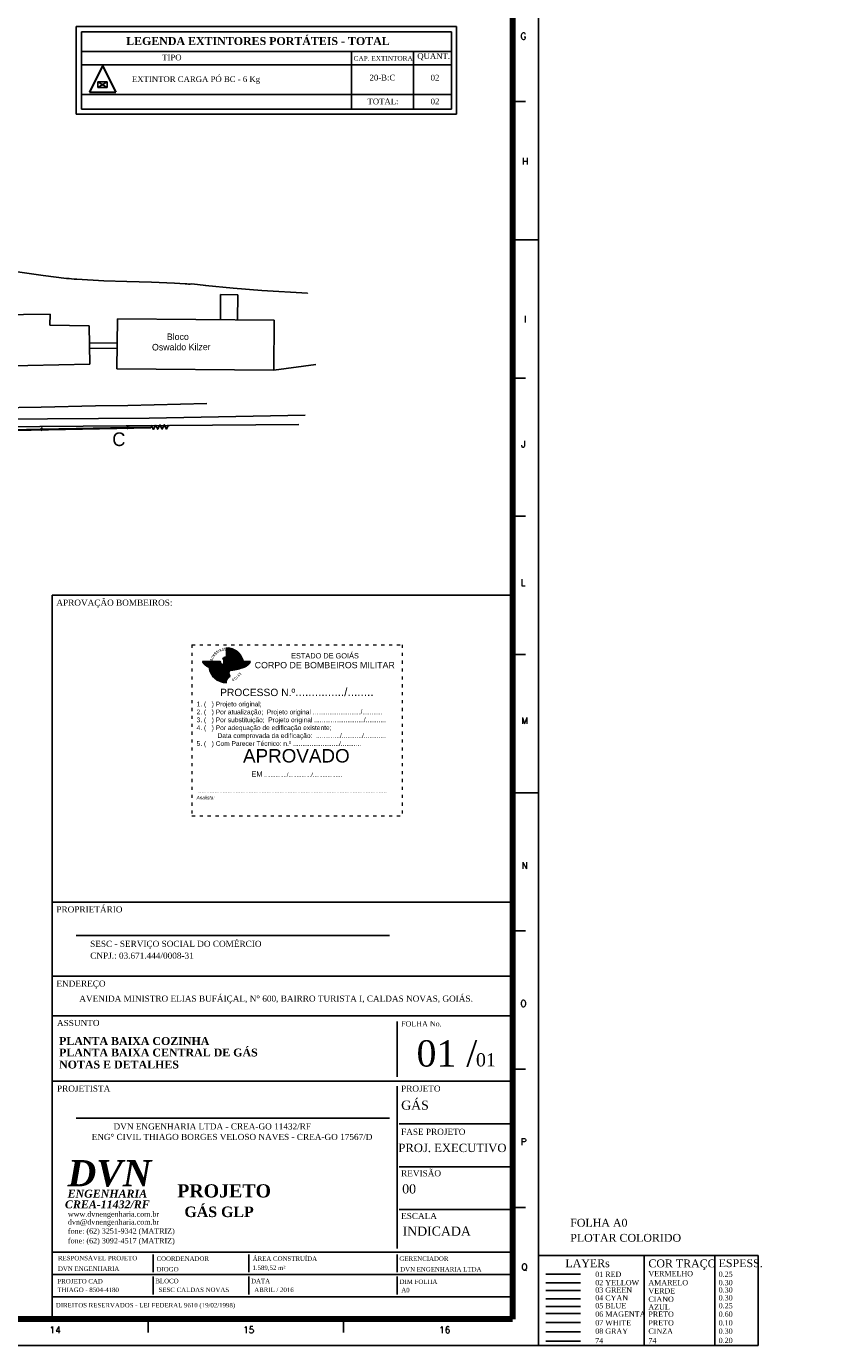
# Model space of a CAD drawing. Header units: millimetres. Extents: x 4 to 3534, y 14 to 98.
# Tile 158 of 161: x 103 to 133, y 14 to 64. Entities that reach past the tile are written whole.
import ezdxf

# ---------------------------------------------------------------- set-up
doc = ezdxf.new("R2010")
doc.units = ezdxf.units.MM
doc.header["$MEASUREMENT"] = 0
doc.linetypes.add('ACAD_ISO03W100', pattern=[30, 12, -18])
for name, color, linetype in [('224', 1, 'Continuous'), ('229', 3, 'Continuous'), ('250', 4, 'Continuous'), ('5', 5, 'Continuous'), ('AMARELO CHANCELA BOMBEIRO', 50, 'Continuous'), ('CARIMBO', 5, 'Continuous'), ('CONST', 2, 'Continuous'), ('CONTORNO CHANCELA BOMBEIRO', 7, 'Continuous'), ('LIMITE', 5, 'Continuous'), ('Margem', 4, 'Continuous'), ('MFIO', 3, 'Continuous'), ('POSTSIMBOL', 7, 'Continuous'), ('REDEELE', 6, 'Continuous'), ('Selo', 2, 'Continuous'), ('TEXTO', 7, 'Continuous'), ('TEXTO CARIMBO', 7, 'Continuous'), ('TEXTO_CARIMBO', 7, 'Continuous')]:
    doc.layers.add(name, color=color, linetype=linetype)
for name, color, linetype, lineweight in [('LARANJA CHANCELA BOMBEIRO', 40, 'Continuous', 9), ('Simbolos', 1, 'Continuous', 30), ('Textos', 7, 'Continuous', 5), ('VERMELHO CHANCELA BOMBEIRO', 12, 'Continuous', 9)]:
    doc.layers.add(name, color=color, linetype=linetype, lineweight=lineweight)
doc.styles.add('BOMBEIROS', font='swisseb.ttf', dxfattribs={"width": 0.7})
doc.styles.add('ROMANS', font='ROMANS')
doc.styles.add('StylusBT', font='stylu.ttf')
doc.styles.add('TimesNewRoman', font='times.ttf')
doc.styles.add('TimesNewRomanN', font='timesbd.ttf')
doc.styles.add('TimesNewRomanNI', font='timesbi.ttf')
doc.styles.add('txt', font='txt')
pattern_1 = [(135, (106.042935, 35.94968), (-0.006735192, -0.006735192), [])]

msp = doc.modelspace()

# ---------------------------------------------------------------- hatches: boundary and pattern name
at = {"layer": 'AMARELO CHANCELA BOMBEIRO'}
h = msp.add_hatch(dxfattribs=at)
h.set_pattern_fill('ANSI31', color=2, scale=0.003, angle=90, style=0)
h.set_pattern_definition(pattern_1)
h.paths.add_polyline_path([(110.90032, 40.76213), (110.89868, 40.74244), (110.99139, 40.72261), (110.99733, 40.76318)])
h.paths.add_polyline_path([(110.99432, 40.71672), (111.01102, 40.71411), (111.01906, 40.76558), (111.00236, 40.76819)])
h.paths.add_polyline_path([(111.43977, 40.29625), (111.48678, 40.29625, 0.28566539), (111.02369, 40.75956), (111.01495, 40.71468, -0.2798626)])
h = msp.add_hatch(dxfattribs=at)
h.set_pattern_fill('ANSI31', color=2, scale=0.003, angle=90, style=0)
h.set_pattern_definition(pattern_1)
h.paths.add_polyline_path([(110.74142, 39.55198), (110.75016, 39.59686, -0.29632388), (110.31832, 40.04985), (110.31175, 40.05187), (110.29075, 40.05869), (110.26931, 40.06602, 0.30811588)])
h.paths.add_polyline_path([(110.74629, 39.54716), (110.76299, 39.54455), (110.77102, 39.59602), (110.75432, 39.59863)])
h.paths.add_polyline_path([(110.76802, 39.54956), (110.86502, 39.55061), (110.86667, 39.57031), (110.77395, 39.59013)])
at = {"layer": 'LARANJA CHANCELA BOMBEIRO'}
h = msp.add_hatch(dxfattribs=at)
h.set_pattern_fill('ANSI31', color=3, scale=0.003, style=0)
h.set_pattern_definition([(45, (106.042935, 35.94968), (-0.006735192, 0.006735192), [])])
h.paths.add_polyline_path([(111.71011, 40.17112), (111.72091, 40.18089), (111.73091, 40.19108), (111.74013, 40.20174), (111.7487, 40.21295), (111.75681, 40.22478), (111.76463, 40.23733), (111.77234, 40.25066), (111.78009, 40.26488), (111.78808, 40.28004), (111.79648, 40.29625), (111.1217, 40.29625), (111.11444, 40.27527), (111.11444, 40.24865), (111.10313, 40.22041), (111.08133, 40.20024), (111.03934, 40.18814), (110.99977, 40.1825), (110.97801, 40.1825), (110.96513, 40.2254), (110.95145, 40.27097), (110.94537, 40.32108), (110.9408, 40.37728), (110.94537, 40.4198), (110.96057, 40.45473), (110.98914, 40.49229), (110.93827, 40.47938), (110.86076, 40.47293), (110.81392, 40.46083), (110.79535, 40.44227), (110.75901, 40.42775), (110.73398, 40.39387), (110.75821, 40.3979), (110.77516, 40.38419), (110.78243, 40.35837), (110.78566, 40.32771), (110.78647, 40.29141), (110.78405, 40.2543), (110.77839, 40.21557), (110.77355, 40.1825), (110.73398, 40.18814), (110.69199, 40.20024), (110.67019, 40.22041), (110.65889, 40.24865), (110.65889, 40.27527), (110.65162, 40.29625), (109.97685, 40.29625), (109.98524, 40.28004), (109.99323, 40.26488), (110.00099, 40.25066), (110.00869, 40.23733), (110.01651, 40.22478), (110.02462, 40.21295), (110.0332, 40.20174), (110.04241, 40.19108), (110.05241, 40.18089), (110.06321, 40.17112), (110.0748, 40.16173), (110.08717, 40.15267), (110.1003, 40.14391), (110.11418, 40.13539), (110.12881, 40.12707), (110.14415, 40.11892), (110.16021, 40.1109), (110.17697, 40.103), (110.19439, 40.09524), (110.21246, 40.08762), (110.23115, 40.08014), (110.25044, 40.07283), (110.27032, 40.06567), (110.29075, 40.05869), (110.31175, 40.05187), (110.33344, 40.04519), (110.35598, 40.03859), (110.37952, 40.03202), (110.40422, 40.02543), (110.43024, 40.01879), (110.45773, 40.01203), (110.48685, 40.00511), (110.51769, 39.99803), (110.55009, 39.99097), (110.58384, 39.98415), (110.61869, 39.97781), (110.65444, 39.97216), (110.69086, 39.96744), (110.72773, 39.96387), (110.76481, 39.96168), (110.81431, 39.86657), (110.75339, 39.73722), (110.77232, 39.71669), (110.83989, 39.83312), (110.78465, 39.70332), (110.80689, 39.67919), (110.85665, 39.79963), (110.81605, 39.66925), (110.84312, 39.63989), (110.87173, 39.76224), (110.85605, 39.62587), (110.88666, 39.59266), (110.91728, 39.62587), (110.90159, 39.76224), (110.9302, 39.63989), (110.95727, 39.66925), (110.91667, 39.79963), (110.96644, 39.67919), (110.98868, 39.70332), (110.93343, 39.83312), (111.001, 39.71669), (111.01993, 39.73722), (110.95901, 39.86657), (111.00851, 39.96168), (111.0456, 39.96387), (111.08246, 39.96744), (111.11888, 39.97216), (111.15463, 39.97781), (111.18949, 39.98415), (111.22323, 39.99097), (111.25563, 39.99803), (111.28647, 40.00511), (111.31559, 40.01203), (111.34308, 40.01879), (111.3691, 40.02543), (111.3938, 40.03202), (111.41735, 40.03859), (111.43988, 40.04519), (111.46157, 40.05187), (111.48257, 40.05869), (111.503, 40.06567), (111.52288, 40.07283), (111.54217, 40.08014), (111.56087, 40.08762), (111.57894, 40.09524), (111.59636, 40.103), (111.61311, 40.1109), (111.62917, 40.11892), (111.64452, 40.12707), (111.65914, 40.13539), (111.67302, 40.14391), (111.68615, 40.15267), (111.69852, 40.16173)])
at = {"layer": 'POSTSIMBOL', "linetype": 'Continuous'}
h = msp.add_hatch(dxfattribs=at)
h.set_pattern_fill('ANSI31', color=5, scale=0.464508, style=0)
h.paths.add_polyline_path([(103.92188, 49.13783), (103.92164, 49.14333), (103.92092, 49.14878), (103.91973, 49.15416), (103.91808, 49.15941), (103.91597, 49.1645), (103.91343, 49.16938), (103.91047, 49.17402), (103.90712, 49.17839), (103.9034, 49.18245), (103.89934, 49.18617), (103.89497, 49.18952), (103.89033, 49.19248), (103.88545, 49.19502), (103.88036, 49.19712), (103.87511, 49.19878), (103.86974, 49.19997), (103.86428, 49.20069), (103.85878, 49.20093), (103.85328, 49.20069), (103.84782, 49.19997), (103.84245, 49.19878), (103.8372, 49.19713), (103.83211, 49.19502), (103.82723, 49.19248), (103.82258, 49.18952), (103.81822, 49.18617), (103.81416, 49.18245), (103.81044, 49.17839), (103.80709, 49.17402), (103.80413, 49.16938), (103.80159, 49.1645), (103.79948, 49.15941), (103.79783, 49.15416), (103.79663, 49.14879), (103.79592, 49.14333), (103.79568, 49.13783), (103.79568, 49.13783), (103.79592, 49.13233), (103.79663, 49.12687), (103.79783, 49.12149), (103.79948, 49.11624), (103.80159, 49.11116), (103.80413, 49.10628), (103.80709, 49.10163), (103.81044, 49.09727), (103.81416, 49.09321), (103.81822, 49.08949), (103.82258, 49.08614), (103.82723, 49.08318), (103.83211, 49.08064), (103.8372, 49.07853), (103.84245, 49.07687), (103.84782, 49.07568), (103.85328, 49.07496), (103.85878, 49.07472), (103.86428, 49.07496), (103.86974, 49.07568), (103.87511, 49.07687), (103.88036, 49.07853), (103.88545, 49.08064), (103.89033, 49.08318), (103.89497, 49.08614), (103.89934, 49.08949), (103.9034, 49.09321), (103.90712, 49.09726), (103.91047, 49.10163), (103.91343, 49.10627), (103.91597, 49.11116), (103.91808, 49.11624), (103.91973, 49.12149), (103.92092, 49.12687), (103.92164, 49.13233), (103.92188, 49.13783)])
h = msp.add_hatch(dxfattribs=at)
h.set_pattern_fill('ANSI31', color=5, scale=0.464508, style=0)
h.paths.add_polyline_path([(107.20218, 49.19817), (107.20194, 49.20367), (107.20122, 49.20913), (107.20003, 49.2145), (107.19838, 49.21975), (107.19627, 49.22484), (107.19373, 49.22972), (107.19077, 49.23436), (107.18742, 49.23873), (107.1837, 49.24279), (107.17964, 49.24651), (107.17527, 49.24986), (107.17063, 49.25282), (107.16575, 49.25536), (107.16066, 49.25747), (107.15541, 49.25912), (107.15004, 49.26031), (107.14458, 49.26103), (107.13908, 49.26127), (107.13358, 49.26103), (107.12812, 49.26031), (107.12275, 49.25912), (107.1175, 49.25747), (107.11241, 49.25536), (107.10753, 49.25282), (107.10288, 49.24986), (107.09852, 49.24651), (107.09446, 49.24279), (107.09074, 49.23873), (107.08739, 49.23436), (107.08443, 49.22972), (107.08189, 49.22484), (107.07978, 49.21975), (107.07813, 49.2145), (107.07693, 49.20913), (107.07622, 49.20367), (107.07598, 49.19817), (107.07598, 49.19817), (107.07622, 49.19267), (107.07693, 49.18721), (107.07813, 49.18184), (107.07978, 49.17659), (107.08189, 49.1715), (107.08443, 49.16662), (107.08739, 49.16197), (107.09074, 49.15761), (107.09446, 49.15355), (107.09852, 49.14983), (107.10288, 49.14648), (107.10753, 49.14352), (107.11241, 49.14098), (107.1175, 49.13887), (107.12275, 49.13722), (107.12812, 49.13602), (107.13358, 49.13531), (107.13908, 49.13507), (107.14458, 49.13531), (107.15004, 49.13602), (107.15541, 49.13722), (107.16066, 49.13887), (107.16575, 49.14098), (107.17063, 49.14352), (107.17527, 49.14648), (107.17964, 49.14983), (107.1837, 49.15355), (107.18742, 49.15761), (107.19077, 49.16197), (107.19373, 49.16662), (107.19627, 49.1715), (107.19838, 49.17658), (107.20003, 49.18184), (107.20122, 49.18721), (107.20194, 49.19267), (107.20218, 49.19817)])
at = {"layer": 'VERMELHO CHANCELA BOMBEIRO'}
h = msp.add_hatch(dxfattribs=at)
h.set_pattern_fill('ANSI31', color=1, scale=0.003, angle=90, style=0)
h.set_pattern_definition(pattern_1)
h.paths.add_polyline_path([(110.98914, 40.49229), (110.96057, 40.45473), (110.94537, 40.4198), (110.9408, 40.37728), (110.94537, 40.32108), (110.95145, 40.27097), (110.96513, 40.2254), (110.97801, 40.1825), (110.99977, 40.1825), (111.03934, 40.18814), (111.08133, 40.20024), (111.10313, 40.22041), (111.11444, 40.24865), (111.11444, 40.27527), (111.1217, 40.29625), (111.43977, 40.29625, 0.2798626), (111.01495, 40.71468), (111.02369, 40.75956, -0.28566539), (111.48678, 40.29625), (111.53361, 40.29625, 0.35159063), (110.88666, 40.82145), (110.88666, 40.47509), (110.93827, 40.47938)])
h.paths.add_polyline_path([(111.01102, 40.71411), (110.99432, 40.71672), (111.00236, 40.76819), (111.01906, 40.76558)], flags=16)
h.paths.add_polyline_path([(110.99139, 40.72261), (110.89868, 40.74244), (110.90032, 40.76213), (110.99733, 40.76318)], flags=16)
h.paths.add_polyline_path([(110.75016, 39.59686), (110.74142, 39.55198, -0.30812455), (110.2693, 40.06604), (110.25044, 40.07283), (110.23115, 40.08014), (110.22094, 40.08422, 0.38468846), (110.88666, 39.48995), (110.88666, 39.59266), (110.85605, 39.62587), (110.87173, 39.76224), (110.84312, 39.63989), (110.81605, 39.66925), (110.85665, 39.79963), (110.80689, 39.67919), (110.78465, 39.70332), (110.83989, 39.83312), (110.77232, 39.71669), (110.75339, 39.73722), (110.81431, 39.86657), (110.76481, 39.96168), (110.72773, 39.96387), (110.69086, 39.96744), (110.65444, 39.97216), (110.61869, 39.97781), (110.58384, 39.98415), (110.55009, 39.99097), (110.51769, 39.99803), (110.48685, 40.00511), (110.45773, 40.01203), (110.43024, 40.01879), (110.40422, 40.02543), (110.37952, 40.03202), (110.35598, 40.03859), (110.33344, 40.04519), (110.31832, 40.04985, 0.29632388)])
h.paths.add_polyline_path([(110.75432, 39.59863), (110.77102, 39.59602), (110.76299, 39.54455), (110.74629, 39.54716)], flags=16)
h.paths.add_polyline_path([(110.77395, 39.59013), (110.86667, 39.57031), (110.86502, 39.55061), (110.76802, 39.54956)], flags=16)

# ---------------------------------------------------------------- linework, layer by layer
for p, q in [((119.63729, 64.44653), (105.17087, 64.44653)), ((105.17087, 64.44653), (105.17087, 61.1081)), ((105.37087, 64.24653), (105.37087, 61.3081)), ((119.43728, 64.24653), (105.37087, 64.24653)), ((119.43728, 64.24653), (119.43719, 61.3081)), ((119.63729, 64.44653), (119.63723, 61.1081)), ((119.43727, 63.48954), (105.37087, 63.48954)), ((115.6379, 63.48954), (115.63791, 61.3081)), ((118.00114, 63.48954), (118.00141, 61.3081)), ((105.37087, 62.98488), (119.43727, 62.98488)), ((105.37087, 61.85449), (119.43726, 61.85449)), ((105.37087, 61.3081), (119.43719, 61.3081)), ((105.17087, 61.1081), (119.63723, 61.1081)), ((124.34734, 15.16553), (123.02745, 15.16553))]:
    msp.add_line(p, q)
at = {"color": 1}
for p, q in [((105.99872, 62.34254), (105.99872, 62.12254)), ((105.99872, 62.34254), (106.35506, 62.34254)), ((106.35506, 62.34254), (105.99872, 62.12254)), ((106.35506, 62.12254), (105.99872, 62.34254)), ((106.35506, 62.34254), (106.35506, 62.12254)), ((105.99872, 62.12254), (106.35506, 62.12254)), ((124.34734, 17.00577), (123.02745, 17.00577))]:
    msp.add_line(p, q, dxfattribs=at)
at = {"color": 6}
for p, q in [((104.25721, 42.81659), (104.25721, 15.28305)), ((121.75721, 42.81659), (104.25721, 42.81659)), ((121.75721, 31.14705), (104.25721, 31.14705)), ((121.75721, 28.33077), (104.25721, 28.33077)), ((121.75721, 26.83005), (104.25721, 26.83005)), ((117.38121, 26.61405), (117.38121, 24.50605)), ((121.75721, 24.33605), (104.25721, 24.33605)), ((117.38121, 24.15205), (117.38121, 17.97205)), ((121.75721, 22.71105), (117.45621, 22.71105)), ((121.75721, 21.08605), (117.45621, 21.08605)), ((121.75721, 19.46105), (117.45621, 19.46105)), ((121.75721, 17.83605), (104.25721, 17.83605)), ((108.10303, 17.75105), (108.10303, 17.07005)), ((111.74203, 17.75105), (111.74203, 17.07005)), ((117.38121, 17.75105), (117.38121, 17.07005)), ((121.75721, 16.98505), (104.25721, 16.98505)), ((108.10303, 16.91005), (108.10303, 16.22905)), ((111.74203, 16.91005), (111.74203, 16.22905)), ((117.37921, 16.91005), (117.37921, 16.22905)), ((121.75721, 16.13405), (104.25721, 16.13405)), ((124.34734, 15.5082), (123.02745, 15.5082))]:
    msp.add_line(p, q, dxfattribs=at)
at = {"color": 2}
msp.add_line((124.34734, 16.67579), (123.02745, 16.67579), dxfattribs=at)
at = {"color": 3}
msp.add_line((124.34734, 16.38389), (123.02745, 16.38389), dxfattribs=at)
at = {"color": 4}
msp.add_line((124.34734, 16.06661), (123.02745, 16.06661), dxfattribs=at)
at = {"color": 5}
msp.add_line((124.34734, 15.77471), (123.02745, 15.77471), dxfattribs=at)
at = {"color": 8}
msp.add_line((124.34734, 14.81044), (123.02745, 14.81044), dxfattribs=at)
at = {"color": 54}
msp.add_line((124.34734, 14.45535), (123.02745, 14.45535), dxfattribs=at)
at = {"layer": 'CONST', "color": 7}
for p, q in [((110.65431, 53.29148), (110.66344, 54.25143)), ((110.66344, 54.25143), (111.31341, 54.24525)), ((111.30428, 53.2853), (111.31341, 54.24525)), ((99.39328, 53.4333), (104.18121, 53.50942)), ((104.18121, 53.50942), (104.17587, 53.08698)), ((106.71997, 51.4279), (106.73805, 53.32873)), ((106.73805, 53.32873), (112.70422, 53.27198)), ((112.68614, 51.37115), (112.70422, 53.27198)), ((104.17587, 53.08698), (105.66562, 53.06814)), ((105.66562, 53.06814), (105.69128, 51.60054)), ((106.7294, 52.41881), (105.67729, 52.40041)), ((106.7275, 52.21874), (105.68079, 52.20044)), ((105.69128, 51.60054), (100.15718, 51.48756)), ((106.71997, 51.4279), (112.68614, 51.37115))]:
    msp.add_line(p, q, dxfattribs=at)
at = {"layer": 'CONTORNO CHANCELA BOMBEIRO'}
for p, q in [((110.65162, 40.29625), (109.97685, 40.29625)), ((110.75901, 40.42775), (110.73398, 40.39387)), ((110.73398, 40.39387), (110.75821, 40.3979)), ((110.75821, 40.3979), (110.77516, 40.38419)), ((110.79535, 40.44227), (110.75901, 40.42775)), ((110.77516, 40.38419), (110.78243, 40.35837)), ((110.78405, 40.2543), (110.77839, 40.21557)), ((110.78243, 40.35837), (110.78566, 40.32771)), ((110.78647, 40.29141), (110.78405, 40.2543)), ((110.78566, 40.32771), (110.78647, 40.29141)), ((110.81392, 40.46083), (110.79535, 40.44227)), ((110.86076, 40.47293), (110.81392, 40.46083)), ((110.93827, 40.47938), (110.86076, 40.47293)), ((110.98914, 40.49229), (110.93827, 40.47938)), ((110.94537, 40.4198), (110.9408, 40.37728)), ((110.9408, 40.37728), (110.94537, 40.32108)), ((110.96057, 40.45473), (110.94537, 40.4198)), ((110.94537, 40.32108), (110.95145, 40.27097)), ((110.95145, 40.27097), (110.96513, 40.2254)), ((110.98914, 40.49229), (110.96057, 40.45473)), ((110.96513, 40.2254), (110.97801, 40.1825)), ((110.97801, 40.1825), (110.99977, 40.1825)), ((110.99977, 40.1825), (111.03934, 40.18814)), ((111.03934, 40.18814), (111.08133, 40.20024)), ((111.08133, 40.20024), (111.10313, 40.22041)), ((111.10313, 40.22041), (111.11444, 40.24865)), ((111.11444, 40.27527), (111.1217, 40.29625)), ((111.11444, 40.24865), (111.11444, 40.27527)), ((111.1217, 40.29625), (111.79648, 40.29625)), ((110.81431, 39.86657), (110.75339, 39.73722)), ((110.75339, 39.73722), (110.77232, 39.71669)), ((110.76481, 39.96168), (110.81431, 39.86657)), ((110.83989, 39.83312), (110.77232, 39.71669)), ((110.78465, 39.70332), (110.83989, 39.83312)), ((110.78465, 39.70332), (110.80689, 39.67919)), ((110.85665, 39.79963), (110.80689, 39.67919)), ((110.85665, 39.79963), (110.81605, 39.66925)), ((110.81605, 39.66925), (110.84312, 39.63989)), ((110.87173, 39.76224), (110.84312, 39.63989)), ((110.85605, 39.62587), (110.87173, 39.76224)), ((110.90159, 39.76224), (110.9302, 39.63989)), ((110.91728, 39.62587), (110.90159, 39.76224)), ((110.91667, 39.79963), (110.96644, 39.67919)), ((110.91667, 39.79963), (110.95727, 39.66925)), ((110.95727, 39.66925), (110.9302, 39.63989)), ((110.93343, 39.83312), (111.001, 39.71669)), ((110.98868, 39.70332), (110.93343, 39.83312)), ((111.00851, 39.96168), (110.95901, 39.86657)), ((110.95901, 39.86657), (111.01993, 39.73722)), ((110.98868, 39.70332), (110.96644, 39.67919)), ((111.01993, 39.73722), (111.001, 39.71669)), ((110.85605, 39.62587), (110.88666, 39.59266)), ((110.91728, 39.62587), (110.88666, 39.59266))]:
    msp.add_line(p, q, dxfattribs=at)
for points in [[(109.97685, 40.29625), (109.98524, 40.28004), (109.99323, 40.26488), (110.00099, 40.25066), (110.00869, 40.23733), (110.01651, 40.22478), (110.02462, 40.21295), (110.0332, 40.20174), (110.04241, 40.19108), (110.05241, 40.18089), (110.06321, 40.17112), (110.0748, 40.16173), (110.08717, 40.15267), (110.1003, 40.14391), (110.11418, 40.13539), (110.12881, 40.12707), (110.14415, 40.11892), (110.16021, 40.1109), (110.17697, 40.103), (110.19439, 40.09524), (110.21246, 40.08762), (110.23115, 40.08014), (110.25044, 40.07283), (110.27032, 40.06567), (110.29075, 40.05869), (110.31175, 40.05187), (110.33344, 40.04519), (110.35598, 40.03859), (110.37952, 40.03202), (110.40422, 40.02543), (110.43024, 40.01879), (110.45773, 40.01203), (110.48685, 40.00511), (110.51769, 39.99803), (110.55009, 39.99097), (110.58384, 39.98415), (110.61869, 39.97781), (110.65444, 39.97216), (110.69086, 39.96744), (110.72773, 39.96387), (110.76481, 39.96168)], [(110.77839, 40.21557), (110.77355, 40.1825), (110.73398, 40.18814), (110.69199, 40.20024), (110.67019, 40.22041), (110.65889, 40.24865), (110.65889, 40.27527), (110.65162, 40.29625), (109.97685, 40.29625)], [(111.79648, 40.29625), (111.78808, 40.28004), (111.78009, 40.26488), (111.77234, 40.25066), (111.76463, 40.23733), (111.75681, 40.22478), (111.7487, 40.21295), (111.74013, 40.20174), (111.73091, 40.19108), (111.72091, 40.18089), (111.71011, 40.17112), (111.69852, 40.16173), (111.68615, 40.15267), (111.67302, 40.14391), (111.65914, 40.13539), (111.64452, 40.12707), (111.62917, 40.11892), (111.61311, 40.1109), (111.59636, 40.103), (111.57894, 40.09524), (111.56087, 40.08762), (111.54217, 40.08014), (111.52288, 40.07283), (111.503, 40.06567), (111.48257, 40.05869), (111.46157, 40.05187), (111.43988, 40.04519), (111.41735, 40.03859), (111.3938, 40.03202), (111.3691, 40.02543), (111.34308, 40.01879), (111.31559, 40.01203), (111.28647, 40.00511), (111.25563, 39.99803), (111.22323, 39.99097), (111.18949, 39.98415), (111.15463, 39.97781), (111.11888, 39.97216), (111.08246, 39.96744), (111.0456, 39.96387), (111.00851, 39.96168)]]:
    msp.add_lwpolyline(points, dxfattribs=at)
at = {"layer": 'LIMITE', "color": 7}
msp.add_line((108.0056, 49.18722), (84.83208, 48.73212), dxfattribs=at)
at = {"layer": 'Margem', "color": 1}
for p, q in [((122.75722, 14.28305), (122.75722, 98.38305)), ((121.75722, 61.5893), (122.25722, 61.5893)), ((121.75722, 56.33305), (122.75722, 56.33305)), ((121.75722, 51.0768), (122.25722, 51.0768)), ((121.75722, 45.82055), (122.25722, 45.82055)), ((121.75722, 40.5643), (122.25722, 40.5643)), ((121.75722, 35.30805), (122.75722, 35.30805)), ((121.75722, 30.0518), (122.25722, 30.0518)), ((121.75722, 24.79555), (122.25722, 24.79555)), ((121.75722, 19.5393), (122.25722, 19.5393)), ((107.90722, 14.78305), (107.90722, 15.28305)), ((115.33222, 14.78305), (115.33222, 15.28305)), ((3.95722, 14.28305), (122.75722, 14.28305))]:
    msp.add_line(p, q, dxfattribs=at)
at = {"layer": 'Margem', "lineweight": 100}
for p, q in [((121.75722, 97.38305), (121.75722, 15.28305)), ((121.75722, 15.28305), (6.45722, 15.28305))]:
    msp.add_line(p, q, dxfattribs=at)
at = {"layer": 'MFIO', "color": 7}
for p, q in [((102.67008, 55.14826), (103.91905, 54.97836)), ((103.91905, 54.97836), (104.41245, 54.91302)), ((105.19275, 54.83156), (106.22174, 54.76995)), ((106.22174, 54.76995), (107.10368, 54.74626)), ((107.10368, 54.74626), (108.03269, 54.72197)), ((108.03269, 54.72197), (108.90854, 54.68411)), ((108.90854, 54.68411), (109.31126, 54.66171)), ((109.56634, 54.65347), (110.10412, 54.60174)), ((100.42601, 49.92315), (103.84067, 49.97176)), ((103.84067, 49.97176), (105.90805, 50.01622)), ((105.90805, 50.01622), (107.13026, 50.03536)), ((107.13026, 50.03536), (110.13742, 50.10711)), ((113.64223, 49.30484), (99.25439, 49.198)), ((107.95279, 49.55645), (99.29054, 49.49212)), ((113.87337, 49.65936), (107.95279, 49.55645))]:
    msp.add_line(p, q, dxfattribs=at)
for points in [[(110.09393, 54.59038), (111.13934, 54.49267), (111.13934, 54.49267), (112.22664, 54.40559), (112.22664, 54.40559), (113.96918, 54.29908), (113.96918, 54.29908)], [(114.28735, 51.59709), (112.68622, 51.38017)]]:
    msp.add_lwpolyline(points, dxfattribs=at)
for centre, radius, start, end in [((106.42481, 70.41149), 15.62856, 262.601979, 265.478486), ((109.49219, 56.30955), 1.65773, 263.733964, 272.563586)]:
    msp.add_arc(centre, radius, start, end, dxfattribs=at)
at = {"layer": 'REDEELE', "color": 7}
for p, q in [((107.13505, 49.1971), (103.85475, 49.13676)), ((108.05506, 49.21522), (107.13505, 49.1971)), ((103.85475, 49.13676), (101.86808, 49.08819))]:
    msp.add_line(p, q, dxfattribs=at)
msp.add_lwpolyline([(108.01605, 49.28084), (108.1104, 49.12213), (108.18181, 49.28524), (108.27589, 49.13234), (108.35325, 49.2928), (108.44455, 49.13687), (108.52178, 49.30024), (108.60753, 49.13825), (108.68475, 49.30161)], dxfattribs=at)
at = {"layer": 'Selo', "color": 7}
for p, q in [((117.08097, 29.88145), (105.17355, 29.88145)), ((117.08097, 22.9309), (105.17355, 22.9309))]:
    msp.add_line(p, q, dxfattribs=at)
at = {"layer": 'Simbolos'}
for p, q in [((106.17689, 62.95254), (105.67689, 61.95254)), ((106.17689, 62.95254), (106.67689, 61.95254)), ((105.67689, 61.95254), (106.67689, 61.95254))]:
    msp.add_line(p, q, dxfattribs=at)
at = {"layer": 'TEXTO', "color": 7}
for p, q in [((122.75722, 17.71571), (131.10944, 17.71571)), ((122.75722, 17.71571), (122.75722, 14.28305)), ((126.76571, 17.71571), (126.76571, 14.28305)), ((129.46159, 17.71571), (129.46159, 14.28305)), ((131.10944, 17.71571), (131.10957, 14.28305)), ((122.75722, 14.28305), (131.10957, 14.28305))]:
    msp.add_line(p, q, dxfattribs=at)
at = {"layer": 'VERMELHO CHANCELA BOMBEIRO', "color": 1, "linetype": 'ACAD_ISO03W100', "ltscale": 0.01}
for p, q in [((109.57049, 40.93359), (109.57049, 34.43359)), ((109.57049, 40.93359), (117.57049, 40.93359)), ((117.57049, 40.93359), (117.57049, 34.43359)), ((109.57049, 34.43359), (117.57049, 34.43359))]:
    msp.add_line(p, q, dxfattribs=at)
at = {"layer": 'VERMELHO CHANCELA BOMBEIRO'}
for p, q in [((110.88666, 40.47509), (110.88666, 40.82145)), ((110.89868, 40.74244), (110.90032, 40.76213)), ((110.89868, 40.74244), (110.99139, 40.72261)), ((110.90032, 40.76213), (110.99733, 40.76318)), ((110.99139, 40.72261), (110.99733, 40.76318)), ((111.02369, 40.75956), (111.01495, 40.71468)), ((110.74142, 39.55198), (110.75016, 39.59686)), ((110.77395, 39.59013), (110.76802, 39.54956)), ((110.86502, 39.55061), (110.76802, 39.54956)), ((110.86667, 39.57031), (110.77395, 39.59013)), ((110.86667, 39.57031), (110.86502, 39.55061)), ((110.88666, 39.48995), (110.88666, 39.59266))]:
    msp.add_line(p, q, dxfattribs=at)
for points in [[(110.99432, 40.71672), (111.01102, 40.71411), (111.01906, 40.76558), (111.00236, 40.76819)], [(110.77102, 39.59602), (110.75432, 39.59863), (110.74629, 39.54716), (110.76299, 39.54455)]]:
    msp.add_lwpolyline(points, close=True, dxfattribs=at)
for radius, start, end in [(0.66576, 12.187509, 89.672294), (0.57437, 14.164135, 76.703919), (0.62007, 13.101013, 76.872236), (0.66576, 186.163072, 270.327706), (0.62007, 188.314156, 256.815557), (0.57437, 190.619467, 256.642724)]:
    msp.add_arc((110.88285, 40.1557), radius, start, end, dxfattribs=at)

# ---------------------------------------------------------------- texts
at = {"layer": '224', "color": 7, "attachment_point": 7, "line_spacing_factor": 0.9, "style": 'TimesNewRoman'}
for s, insert, char_height, width in [('APROVAÇÃO BOMBEIROS:', (104.41903, 42.34359), 0.2321371, 913.1148338), ('PROPRIETÁRIO', (104.41903, 30.75065), 0.2321371, 1051.2270304), ('SESC - SERVIÇO SOCIAL DO COMÉRCIO', (105.70235, 29.37119), 0.2321371, 1795.7643646), ('CNPJ.: 03.671.444/0008-31', (105.70736, 28.99201), 0.2321371, 1194.3484777), ('ENDEREÇO', (104.41903, 27.85777), 0.232137, 782.1587095), ('AVENIDA MINISTRO ELIAS BUFÁIÇAL, N%%d 600, BAIRRO TURISTA I, CALDAS NOVAS, GOIÁS.', (105.29145, 27.28742), 0.2321371, 2986.0087288), ('ASSUNTO', (104.44203, 26.43365), 0.232137, 676.2488385), ('PROJETISTA', (104.44203, 23.93865), 0.232137, 847.278968), ('PROJETO', (117.52621, 23.93665), 0.232137, 627.5875464), ('DVN ENGENHARIA LTDA - CREA-GO 11432/RF', (106.59237, 22.49725), 0.2321371, 1790.0557585), ('FASE PROJETO', (117.52621, 22.29465), 0.2321371, 627.5875464), ('ENG° CIVIL THIAGO BORGES VELOSO NAVES - CREA-GO 17567/D', (105.75795, 22.09825), 0.2321371, 2076.5411344), ('REVISÃO', (117.52621, 20.71465), 0.232137, 635.459226), ('ESCALA', (117.52621, 19.09465), 0.232137, 570.3389675)]:
    msp.add_mtext(s, dxfattribs=dict(at, insert=insert, char_height=char_height, width=width))
at = {"layer": '229', "color": 7, "attachment_point": 7, "line_spacing_factor": 0.9, "style": 'TimesNewRoman'}
for s, insert, char_height, width in [('GÁS', (117.52921, 23.24687), 0.347957, 797.7267277), ('PROJ. EXECUTIVO', (117.42421, 21.63597), 0.3179573, 1047.6273293), ('INDICADA', (117.58221, 18.45687), 0.347957, 724.9101306)]:
    msp.add_mtext(s, dxfattribs=dict(at, insert=insert, char_height=char_height, width=width))
at = {"layer": '250', "color": 7, "insert": (117.56821, 20.06398), "char_height": 0.348283, "width": 147.4150907, "attachment_point": 7, "line_spacing_factor": 0.9, "style": 'TimesNewRoman'}
msp.add_mtext('00', dxfattribs=at)
at = {"layer": '5', "color": 7, "attachment_point": 7, "line_spacing_factor": 0.9, "style": 'TimesNewRoman'}
for s, insert, char_height, width in [('RESPONSAVEL PROJETO', (104.47903, 17.52223), 0.1702339, 1034.768064), ('COORDENADOR', (108.22803, 17.50323), 0.1702339, 1124.9345758), ('ÁREA CONSTRUÍDA', (111.88403, 17.50323), 0.1702339, 945.3171594), ('GERENCIADOR', (117.46221, 17.50323), 0.1702339, 1051.2270304), ('DVN ENGENHARIA', (104.47903, 17.11821), 0.1701965, 961.0605186), ('DIOGO', (108.22803, 17.09921), 0.170197, 472.3007761), ('1.589,52 m²', (111.87303, 17.11821), 0.1701965, 515.2372103), ('DVN ENGENHARIA LTDA', (117.49221, 17.09521), 0.1701965, 961.0605186), ('PROJETO CAD', (104.45903, 16.64223), 0.1702339, 627.5875464), ('BLOCO', (108.18403, 16.65223), 0.170234, 497.3470294), ('DATA', (111.82303, 16.65216), 0.170044, 407.1805176), ('DIM FOLHA', (117.46821, 16.62423), 0.170234, 488.7597425), ('THIAGO - 8504-4180', (104.45903, 16.31616), 0.1700438, 638.321655), ('SESC CALDAS NOVAS', (108.30403, 16.31616), 0.1700438, 667.6615517), ('ABRIL / 2016', (111.94303, 16.31616), 0.1700438, 538.1366419), ('A0', (117.53521, 16.30821), 0.170197, 179.6174164), ('DIREITOS RESERVADOS - LEI FEDERAL 9610 (19/02/1998)', (104.39803, 15.67905), 0.1702339, 1534.7587402)]:
    msp.add_mtext(s, dxfattribs=dict(at, insert=insert, char_height=char_height, width=width))
at = {"layer": 'CARIMBO', "color": 7, "insert": (106.54372, 49.00981), "char_height": 0.5187, "width": 0.9702312, "attachment_point": 1, "line_spacing_factor": 0.9, "style": 'StylusBT'}
msp.add_mtext('C', dxfattribs=at)
at = {"layer": 'CONTORNO CHANCELA BOMBEIRO', "style": 'BOMBEIROS', "width": 0.5}
for s, rotation, p in [('E', 40.603716, (110.54899, 40.60379)), ('I', 33.62037, (110.60881, 40.64749)), ('R', 25.121997, (110.65293, 40.66857)), ('O', 13.399045, (110.72668, 40.69476)), ('S', 7.283085, (110.81346, 40.71324)), (' B', 76.781993, (110.35541, 40.29896)), ('O', 64.767879, (110.38555, 40.39799)), ('M', 53.173291, (110.42445, 40.47142)), (' B', 49.705577, (110.46749, 40.52784)), ('G', 28.590214, (111.13264, 39.53858)), ('O', 30.579038, (111.22536, 39.59129)), ('I', 39.687469, (111.31647, 39.65331)), ('Á', 48.077229, (111.3681, 39.70361)), ('S', 54.927064, (111.42604, 39.77624))]:
    msp.add_text(s, height=0.10206, rotation=rotation, dxfattribs=at).set_placement(p)
at = {"layer": 'Margem', "color": 1, "char_height": 0.25, "attachment_point": 8, "line_spacing_factor": 0.9, "style": 'ROMANS'}
for s, insert, width in [('G', (122.178, 63.9565), 6.8571429), ('H', (122.243, 59.1985), 6.8571429), ('I', (122.243, 53.1935), 2.4), ('J', (122.178, 48.4355), 4.5714286), ('L', (122.169, 43.1765), 6.0952381), ('M', (122.225, 37.9225), 7.6190476), ('N', (122.225, 32.4195), 6.8571429), ('O', (122.178, 27.1675), 7.2380952), ('P', (122.19, 21.9095), 6.8571429), ('Q', (122.219, 17.12469), 7.2380952), ('14', (104.373, 14.7545), 14.4761905), ('15', (111.731, 14.7565), 14.0952381), ('16', (119.186, 14.7565), 14.0952381)]:
    msp.add_mtext(s, dxfattribs=dict(at, insert=insert, width=width))
at = {"layer": 'Selo', "color": 7, "insert": (117.52621, 26.41605), "char_height": 0.2, "width": 488.7597425, "attachment_point": 7, "line_spacing_factor": 0.798, "style": 'TimesNewRoman'}
msp.add_mtext('FOLHA No.', dxfattribs=at)
at = {"layer": 'Selo', "color": 5, "attachment_point": 8, "line_spacing_factor": 0.798, "style": 'TimesNewRoman'}
for s, insert, char_height, width in [('01 /', (119.26904, 24.87945), 1, 548.1536063), ('01', (120.75119, 24.8926), 0.5, 178.4958789)]:
    msp.add_mtext(s, dxfattribs=dict(at, insert=insert, char_height=char_height, width=width))
at = {"layer": 'TEXTO CARIMBO', "color": 5, "attachment_point": 7, "line_spacing_factor": 0.9, "style": 'TimesNewRomanN'}
for s, insert, char_height, width in [('PROJETO', (109.01224, 19.91127), 0.5, 846.1581338), ('GÁS GLP', (109.2871, 19.16532), 0.4, 1113.8739188)]:
    msp.add_mtext(s, dxfattribs=dict(at, insert=insert, char_height=char_height, width=width))
at = {"layer": 'TEXTO CARIMBO', "color": 7, "attachment_point": 7, "line_spacing_factor": 0.9, "style": 'TimesNewRoman'}
for s, insert, char_height, width in [('www.dvnengenharia.com.br', (104.85635, 19.11819), 0.2, 1668.7960755), ('dvn@dvnengenharia.com.br', (104.85635, 18.81944), 0.2, 1670.9428972), ('fone: (62) 3251-9342 (MATRIZ)', (104.85747, 18.47672), 0.2, 950.028005), ('fone: (62) 3092-4517 (MATRIZ)', (104.85747, 18.10519), 0.2, 950.028005), ('LAYERs', (123.77469, 17.26097), 0.3, 1588.4082362), ('COR TRAÇO', (126.92981, 17.16197), 0.3, 2431.5344953), ('ESPESS.', (129.60083, 17.26097), 0.3, 1575.9174768), ('01 RED', (124.90825, 16.8941), 0.2, 936.468058), ('VERMELHO', (126.92981, 16.91557), 0.2, 1597.7520989), ('0.25', (129.60083, 16.8941), 0.2, 505.4400313), ('02 YELLOW', (124.90825, 16.57414), 0.2, 1571.0760972), ('03 GREEN ', (124.90825, 16.29592), 0.2, 1391.3640861), ('AMARELO', (126.92981, 16.57414), 0.2, 1422.252088), ('0.30', (129.60083, 16.57414), 0.2, 505.4400313), ('0.30', (129.60083, 16.29592), 0.2, 505.4400313), ('04 CYAN   ', (124.90825, 15.99754), 0.2, 1391.3640861), ('VERDE', (126.92981, 16.26002), 0.2, 958.9320593), ('CIANO', (126.92981, 15.9459), 0.2, 911.1960564), ('0.30', (129.60083, 15.99754), 0.2, 505.4400313), ('05 BLUE  ', (124.90825, 15.69775), 0.2, 1255.1760777), ('06 MAGENTA', (124.90825, 15.37779), 0.2, 1798.5241113), ('AZUL', (126.92981, 15.64544), 0.2, 766.5840474), ('PRETO', (126.92981, 15.37779), 0.2, 911.1960564), ('0.25', (129.60083, 15.69775), 0.2, 505.4400313), ('0.60', (129.60083, 15.37779), 0.2, 505.4400313), ('07 WHITE  ', (124.90825, 15.04515), 0.2, 1426.4640883), ('PRETO', (126.92981, 15.04515), 0.2, 911.1960564), ('0.10', (129.60083, 15.04515), 0.2, 505.4400313), ('74', (124.90825, 14.37548), 0.2, 1176.5520728), ('08 GRAY', (124.90825, 14.73057), 0.2, 1176.5520728), ('74', (126.92981, 14.37548), 0.2, 878.9040544), ('CINZA', (126.92981, 14.73057), 0.2, 878.9040544), ('0.30', (129.60083, 14.73057), 0.2, 505.4400313), ('0.20', (129.60083, 14.37548), 0.2, 505.4400313)]:
    msp.add_mtext(s, dxfattribs=dict(at, insert=insert, char_height=char_height, width=width))
at = {"layer": 'TEXTO_CARIMBO', "color": 7, "char_height": 0.3, "attachment_point": 7, "line_spacing_factor": 0.9, "style": 'TimesNewRoman'}
for s, insert, width in [('FOLHA A0', (123.9569, 18.80105), 1474.56), ('PLOTAR COLORIDO', (123.9569, 18.22705), 2764.8)]:
    msp.add_mtext(s, dxfattribs=dict(at, insert=insert, width=width))
at = {"layer": 'Textos', "line_spacing_factor": 0.9}
for s, insert, char_height, width, attachment_point, style in [('LEGENDA EXTINTORES PORTÁTEIS - TOTAL', (107.07169, 63.7367), 0.3, 3328, 7, 'TimesNewRomanN'), ('TIPO', (108.44038, 63.15479), 0.22, 651.2025852, 7, 'TimesNewRoman'), ('CAP. EXTINTORA', (115.72222, 63.14159), 0.18, 1677.3833624, 7, 'TimesNewRoman'), ('QUANT.', (118.14138, 63.15479), 0.22, 1099.1727153, 7, 'TimesNewRoman'), ('EXTINTOR CARGA PÓ BC - 6 Kg', (107.29083, 62.26178), 0.22, 1497.088, 7, 'TimesNewRoman'), ('20-B:C', (116.32722, 62.38595), 0.22, 865.8847562, 7, 'TimesNewRoman'), ('02', (118.64963, 62.38595), 0.22, 294.8301814, 7, 'TimesNewRoman'), ('TOTAL:', (116.24775, 61.48193), 0.22, 1041.9241364, 7, 'TimesNewRoman'), ('02', (118.64963, 61.48193), 0.22, 294.8301814, 7, 'TimesNewRoman'), ('PLANTA BAIXA COZINHA', (104.52154, 25.7115), 0.3, 1253.3448491, 7, 'TimesNewRomanN'), ('PLANTA BAIXA CENTRAL DE GÁS', (104.52154, 25.27457), 0.3, 1253.3448491, 7, 'TimesNewRomanN'), ('NOTAS E DETALHES', (104.52154, 24.81717), 0.3, 1253.3448491, 7, 'TimesNewRomanN'), ('CREA-11432/RF', (106.35653, 19.49921), 0.3, 1046.2177798, 8, 'TimesNewRomanNI')]:
    msp.add_mtext(s, dxfattribs=dict(at, insert=insert, char_height=char_height, width=width, attachment_point=attachment_point, style=style))
at = {"layer": 'Textos', "color": 7, "char_height": 0.25, "attachment_point": 7, "rotation": 0.372423, "line_spacing_factor": 0.9, "style": 'txt'}
for s, insert, width in [('Bloco', (108.61989, 52.51788), 2.0833334), ('Oswaldo Kilzer', (108.05499, 52.12158), 6.0000001)]:
    msp.add_mtext(s, dxfattribs=dict(at, insert=insert, width=width))
at = {"layer": 'Textos', "color": 3, "attachment_point": 8, "line_spacing_factor": 0.9, "style": 'TimesNewRomanNI'}
for s, insert, char_height, width in [('DVN', (106.43921, 20.31723), 1, 756.9968428), ('ENGENHARIA', (106.35653, 19.90658), 0.3, 978.9506995)]:
    msp.add_mtext(s, dxfattribs=dict(at, insert=insert, char_height=char_height, width=width))
at = {"layer": 'VERMELHO CHANCELA BOMBEIRO', "color": 1, "width": 7.5535277, "attachment_point": 1}
for s, insert, char_height in [('{\\fArial|b0|i0|c0|p34;\\H0.80376x;\\W8.6881;       \\W1;\\P\\W8.6881;       \\W1;\\P\\W8.6881;       \\W1;\\P\\W8.6881;       \\W1;\\P\\H1.25x;\\W8.0724;\\C12;    \\W1;ESTADO DE GOIÁS\\P\\H1.2x;\\W6.0293;  \\W1;CORPO DE BOMBEIROS MILITAR}', (110.83734, 41.68235), 0.1990639), ('{\\fArial|b0|i0|c0|p34;\\H1.4066x;\\W8.1974; \\W1;PROCESSO N.º\\H1.1429x;.............../........\\H0.5x;\\P\\H1.125x;1. (   ) Projeto original;\\P2. (   ) Por atualização;  Projeto original ........................../...........\\P3. (   ) Por substituição;  Projeto original .........................../...........\\P4. (   ) Por adequação de edificação existente;\\P\\W5.6984;  \\W1;Data comprovada da edificação:  ............./.........../............\\P5. (   ) Com Parecer Técnico: n.º ........................./...........\\P\\H2.8445x;\\W8.8844; \\W1;APROVADO\\P\\H0.23331x;\\W8.8022;     \\W1; \\H1.666x;EM\\H0.8x; ............../............../..................\\P\\H0.62807x;\\W9.7305;          \\W1;\\P\\W9.7305;          \\W1;\\P\\H1.5922x; ....................................................................................................................\\P\\fArial|b0|i1|c0|p34;\\H0.80399x;Analista:}', (109.75095, 39.30312), 0.19906385)]:
    msp.add_mtext(s, dxfattribs=dict(at, insert=insert, char_height=char_height))

doc.saveas('drawing.dxf')
